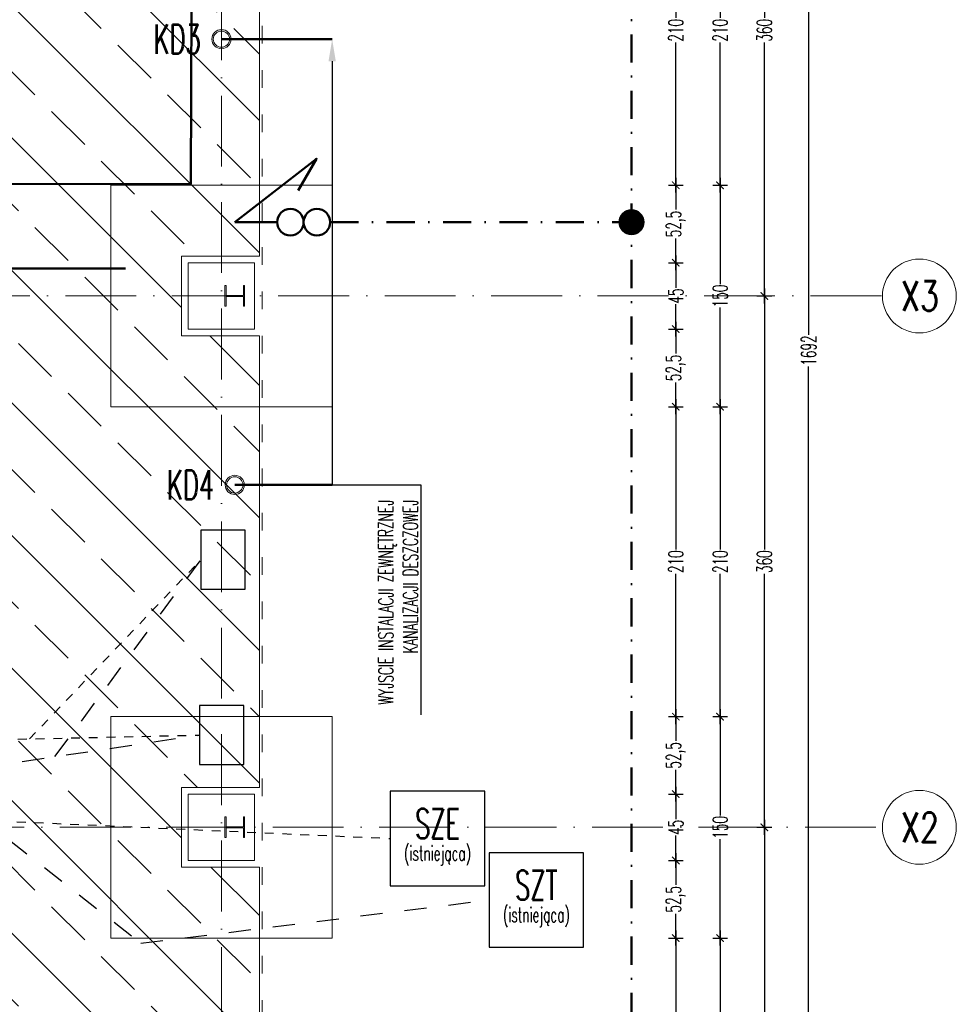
# Model space of a CAD drawing. Header units: millimetres. Extents: x -2074 to 12588, y -3630 to 101167.
# Tile 13 of 256: x 33 to 667, y 877 to 1544. Entities that reach past the tile are written whole.
import ezdxf
from ezdxf import colors
from ezdxf.entities.mleader import LeaderData, LeaderLine
from ezdxf.enums import TextEntityAlignment as Align
from ezdxf.math import Vec2, Vec3

# ---------------------------------------------------------------- set-up
doc = ezdxf.new("R2010")
doc.units = ezdxf.units.MM
for name, pattern in [('ACAD_ISO03W100', [30, 12, -18]), ('ACAD_ISO10W100', [18, 12, -3, 0, -3]), ('Aligning Line_2_', [6, 3, -3]), ('CONTINOUS', [0]), ('DASHDOT2', [12.7, 6.35, -3.175, 0, -3.175]), ('DASHED', [19.05, 12.7, -6.35])]:
    doc.linetypes.add(name, pattern=pattern)
for name, color, linetype, lineweight in [('SelinAr_BUD_opisy', 7, 'Continuous', 20), ('SelinAr_BUD_osie', 8, 'ACAD_ISO10W100', 18), ('SelinAr_BUD_wymiary', 7, 'Continuous', 18), ('SelinAr_IE_kasety podłogowe', 1, 'Continuous', 30), ('SelinAr_IE_podposadzkowe elektryczne', 1, 'DASHED', 30), ('SelinAr_IE_podposadzkowe teletechniczne', 30, 'DASHED', 30), ('SelinAr_IE_uziom', 12, 'DASHDOT2', 50), ('SelinAr_K_fundamenty', 7, 'Continuous', 20), ('SelinAr_K_stal', 7, 'Continuous', 20), ('SelinAr_SAN - KD - pion', 92, 'Continuous', 20), ('SelinAr_SAN - KD - rury', 92, 'KANAL_DESZCZ', 50), ('SelinAr_SAN - KS - rury', 32, 'KANAL_SANIT', 50), ('SelinAr_SAN - W - zimna', 5, 'Continuous', 50)]:
    doc.layers.add(name, color=color, linetype=linetype, lineweight=lineweight)
doc.styles.add('Arch-Dim', font='romans.shx', dxfattribs={"width": 0.75})
doc.styles.get("Standard").update_dxf_attribs({"font": 'arial.ttf'})
doc.styles.add('style1', font='romans.shx', dxfattribs={"width": 0.6})
doc.linetypes.add('KANAL_DESZCZ', pattern='A,12.7,-5.08,["KD",Standard,S=2.54,R=0,X=-2.54,Y=-1.27],-5.08', length=22.86)
doc.linetypes.add('KANAL_SANIT', pattern='A,12.7,-5.08,["KS",Standard,S=2.54,R=0,X=-2.54,Y=-1.27],-5.08', length=22.86)
doc.dimstyles.new('ISO-25 Ania', dxfattribs={"dimtxt": 10, "dimasz": 5, "dimexe": 5, "dimexo": 0.625, "dimtad": 0, "dimrnd": 0.01, "dimtxsty": 'style1', "dimblk": 'ARCHTICK', "dimcen": 5, "dimdle": 5, "dimadec": 0, "dimazin": 0, "dimtfac": 1, "dimtmove": 0, "dimatfit": 3, "dimldrblk": 'ARCHTICK', "dimfxl": 0, "dimarcsym": 0})

# ---------------------------------------------------------------- blocks, each defined once
blk = doc.blocks.new('*U1107')
at = {"ltscale": 4}
blk.add_line((0, 50), (0, -2120), dxfattribs=at)
blk = doc.blocks.new('*U1099')
at = {"ltscale": 4}
blk.add_line((-50, 0), (1945.4, 0), dxfattribs=at)
at = {"linetype": 'CONTINOUS'}
blk.add_circle((1970.4, 0), 25, dxfattribs=at)
at = {"linetype": 'ByBlock', "style": 'Arch-Dim', "width": 0.75}
blk.add_text('X3', height=20, dxfattribs=at).set_placement((1970.75, 0), align=Align.MIDDLE)
blk = doc.blocks.new('*U1100')
at = {"ltscale": 4}
blk.add_line((-50, 0), (1949.15, 0), dxfattribs=at)
at = {"linetype": 'CONTINOUS'}
blk.add_circle((1974.15, 0), 25, dxfattribs=at)
at = {"linetype": 'ByBlock', "style": 'Arch-Dim', "width": 0.75}
blk.add_text('X2', height=20, dxfattribs=at).set_placement((1974.5, 0), align=Align.MIDDLE)
blk = doc.blocks.new('A$C7BF42D14')
at = {"linetype": 'Continuous'}
h = blk.add_hatch(dxfattribs=at)
h.set_pattern_fill('ANSI31', color=256, scale=1.2, style=0)
h.set_pattern_definition([(45, (44754.10245, 57943.95297), (-0.10606601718, 0.10606601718), [])])
h.paths.add_polyline_path([(18.07, 8.21, 1), (-1.64, 8.21, 1)])
blk.add_circle((8.21, 8.21), 9.86, dxfattribs=at)
blk = doc.blocks.new('_ArchTick')
at = {"color": 0, "linetype": 'ByBlock', "const_width": 0.15}
blk.add_lwpolyline([(-0.5, -0.5), (0.5, 0.5)], dxfattribs=at)
blk = doc.blocks.new('*D1137')
at = {"layer": 'Defpoints', "color": 0}
for p in [(244.66, 1641.74), (244.66, 1431.74), (477.36, 1431.74)]:
    blk.add_point(p, dxfattribs=at)
at = {"layer": 'SelinAr_BUD_wymiary', "color": 0, "lineweight": -2}
for p, q in [((472.36, 1641.74), (482.36, 1641.74)), ((477.36, 1646.74), (477.36, 1545.08)), ((477.36, 1426.74), (477.36, 1528.4)), ((472.36, 1431.74), (482.36, 1431.74))]:
    blk.add_line(p, q, dxfattribs=at)
at = {"layer": 'SelinAr_BUD_wymiary', "color": 0, "lineweight": -2, "xscale": 5, "yscale": 5, "zscale": 5}
for p, rotation in [((477.36, 1641.74), 90), ((477.36, 1431.74), 270)]:
    blk.add_blockref('_ArchTick', p, dxfattribs=dict(at, rotation=rotation))
at = {"layer": 'SelinAr_BUD_wymiary', "color": 0, "insert": (477.36, 1536.74), "char_height": 10, "attachment_point": 5, "rotation": 90, "style": 'style1'}
blk.add_mtext('210', dxfattribs=at)
blk = doc.blocks.new('*D1138')
at = {"layer": 'Defpoints', "color": 0}
for p in [(244.66, 1431.74), (192.16, 1379.24), (477.36, 1379.24)]:
    blk.add_point(p, dxfattribs=at)
at = {"layer": 'SelinAr_BUD_wymiary', "color": 0, "lineweight": -2}
for p, q in [((477.36, 1436.74), (477.36, 1415.26)), ((472.36, 1431.74), (482.36, 1431.74)), ((477.36, 1374.24), (477.36, 1395.72)), ((472.36, 1379.24), (482.36, 1379.24))]:
    blk.add_line(p, q, dxfattribs=at)
at = {"layer": 'SelinAr_BUD_wymiary', "color": 0, "lineweight": -2, "xscale": 5, "yscale": 5, "zscale": 5}
for p, rotation in [((477.36, 1431.74), 90), ((477.36, 1379.24), 270)]:
    blk.add_blockref('_ArchTick', p, dxfattribs=dict(at, rotation=rotation))
at = {"layer": 'SelinAr_BUD_wymiary', "color": 0, "insert": (477.36, 1405.49), "char_height": 10, "attachment_point": 5, "rotation": 90, "style": 'style1'}
blk.add_mtext('52,5', dxfattribs=at)
blk = doc.blocks.new('*D1139')
at = {"layer": 'Defpoints', "color": 0}
for p in [(192.16, 1379.24), (192.16, 1334.24), (477.36, 1334.24)]:
    blk.add_point(p, dxfattribs=at)
at = {"layer": 'SelinAr_BUD_wymiary', "color": 0, "lineweight": -2}
for p, q in [((477.36, 1384.24), (477.36, 1362.22)), ((472.36, 1379.24), (482.36, 1379.24)), ((477.36, 1329.24), (477.36, 1351.26)), ((472.36, 1334.24), (482.36, 1334.24))]:
    blk.add_line(p, q, dxfattribs=at)
at = {"layer": 'SelinAr_BUD_wymiary', "color": 0, "lineweight": -2, "xscale": 5, "yscale": 5, "zscale": 5}
for p, rotation in [((477.36, 1379.24), 90), ((477.36, 1334.24), 270)]:
    blk.add_blockref('_ArchTick', p, dxfattribs=dict(at, rotation=rotation))
at = {"layer": 'SelinAr_BUD_wymiary', "color": 0, "insert": (477.36, 1356.74), "char_height": 10, "attachment_point": 5, "rotation": 90, "style": 'style1'}
blk.add_mtext('45', dxfattribs=at)
blk = doc.blocks.new('*D1145')
at = {"layer": 'Defpoints', "color": 0}
for p in [(192.16, 1334.24), (244.66, 1281.74), (477.36, 1281.74)]:
    blk.add_point(p, dxfattribs=at)
at = {"layer": 'SelinAr_BUD_wymiary', "color": 0, "lineweight": -2}
for p, q in [((472.36, 1334.24), (482.36, 1334.24)), ((477.36, 1339.24), (477.36, 1317.76)), ((477.36, 1276.74), (477.36, 1298.22)), ((472.36, 1281.74), (482.36, 1281.74))]:
    blk.add_line(p, q, dxfattribs=at)
at = {"layer": 'SelinAr_BUD_wymiary', "color": 0, "lineweight": -2, "xscale": 5, "yscale": 5, "zscale": 5}
for p, rotation in [((477.36, 1334.24), 90), ((477.36, 1281.74), 270)]:
    blk.add_blockref('_ArchTick', p, dxfattribs=dict(at, rotation=rotation))
at = {"layer": 'SelinAr_BUD_wymiary', "color": 0, "insert": (477.36, 1307.99), "char_height": 10, "attachment_point": 5, "rotation": 90, "style": 'style1'}
blk.add_mtext('52,5', dxfattribs=at)
blk = doc.blocks.new('*D1146')
at = {"layer": 'Defpoints', "color": 0}
for p in [(244.66, 1281.74), (244.66, 1071.74), (477.36, 1071.74)]:
    blk.add_point(p, dxfattribs=at)
at = {"layer": 'SelinAr_BUD_wymiary', "color": 0, "lineweight": -2}
for p, q in [((472.36, 1281.74), (482.36, 1281.74)), ((477.36, 1286.74), (477.36, 1185.08)), ((477.36, 1066.74), (477.36, 1168.4)), ((472.36, 1071.74), (482.36, 1071.74))]:
    blk.add_line(p, q, dxfattribs=at)
at = {"layer": 'SelinAr_BUD_wymiary', "color": 0, "lineweight": -2, "xscale": 5, "yscale": 5, "zscale": 5}
for p, rotation in [((477.36, 1281.74), 90), ((477.36, 1071.74), 270)]:
    blk.add_blockref('_ArchTick', p, dxfattribs=dict(at, rotation=rotation))
at = {"layer": 'SelinAr_BUD_wymiary', "color": 0, "insert": (477.36, 1176.74), "char_height": 10, "attachment_point": 5, "rotation": 90, "style": 'style1'}
blk.add_mtext('210', dxfattribs=at)
blk = doc.blocks.new('*D1147')
at = {"layer": 'Defpoints', "color": 0}
for p in [(244.66, 1071.74), (192.16, 1019.24), (477.36, 1019.24)]:
    blk.add_point(p, dxfattribs=at)
at = {"layer": 'SelinAr_BUD_wymiary', "color": 0, "lineweight": -2}
for p, q in [((477.36, 1076.74), (477.36, 1055.26)), ((472.36, 1071.74), (482.36, 1071.74)), ((477.36, 1014.24), (477.36, 1035.72)), ((472.36, 1019.24), (482.36, 1019.24))]:
    blk.add_line(p, q, dxfattribs=at)
at = {"layer": 'SelinAr_BUD_wymiary', "color": 0, "lineweight": -2, "xscale": 5, "yscale": 5, "zscale": 5}
for p, rotation in [((477.36, 1071.74), 90), ((477.36, 1019.24), 270)]:
    blk.add_blockref('_ArchTick', p, dxfattribs=dict(at, rotation=rotation))
at = {"layer": 'SelinAr_BUD_wymiary', "color": 0, "insert": (477.36, 1045.49), "char_height": 10, "attachment_point": 5, "rotation": 90, "style": 'style1'}
blk.add_mtext('52,5', dxfattribs=at)
blk = doc.blocks.new('*D1148')
at = {"layer": 'Defpoints', "color": 0}
for p in [(192.16, 1019.24), (192.16, 974.24), (477.36, 974.24)]:
    blk.add_point(p, dxfattribs=at)
at = {"layer": 'SelinAr_BUD_wymiary', "color": 0, "lineweight": -2}
for p, q in [((477.36, 1024.24), (477.36, 1002.22)), ((472.36, 1019.24), (482.36, 1019.24)), ((477.36, 969.24), (477.36, 991.26)), ((472.36, 974.24), (482.36, 974.24))]:
    blk.add_line(p, q, dxfattribs=at)
at = {"layer": 'SelinAr_BUD_wymiary', "color": 0, "lineweight": -2, "xscale": 5, "yscale": 5, "zscale": 5}
for p, rotation in [((477.36, 1019.24), 90), ((477.36, 974.24), 270)]:
    blk.add_blockref('_ArchTick', p, dxfattribs=dict(at, rotation=rotation))
at = {"layer": 'SelinAr_BUD_wymiary', "color": 0, "insert": (477.36, 996.74), "char_height": 10, "attachment_point": 5, "rotation": 90, "style": 'style1'}
blk.add_mtext('45', dxfattribs=at)
blk = doc.blocks.new('*D1149')
at = {"layer": 'Defpoints', "color": 0}
for p in [(192.16, 974.24), (244.66, 921.74), (477.36, 921.74)]:
    blk.add_point(p, dxfattribs=at)
at = {"layer": 'SelinAr_BUD_wymiary', "color": 0, "lineweight": -2}
for p, q in [((472.36, 974.24), (482.36, 974.24)), ((477.36, 979.24), (477.36, 957.76)), ((477.36, 916.74), (477.36, 938.22)), ((472.36, 921.74), (482.36, 921.74))]:
    blk.add_line(p, q, dxfattribs=at)
at = {"layer": 'SelinAr_BUD_wymiary', "color": 0, "lineweight": -2, "xscale": 5, "yscale": 5, "zscale": 5}
for p, rotation in [((477.36, 974.24), 90), ((477.36, 921.74), 270)]:
    blk.add_blockref('_ArchTick', p, dxfattribs=dict(at, rotation=rotation))
at = {"layer": 'SelinAr_BUD_wymiary', "color": 0, "insert": (477.36, 947.99), "char_height": 10, "attachment_point": 5, "rotation": 90, "style": 'style1'}
blk.add_mtext('52,5', dxfattribs=at)
blk = doc.blocks.new('*D1150')
at = {"layer": 'Defpoints', "color": 0}
for p in [(244.66, 921.74), (244.66, 623.74), (477.36, 623.74)]:
    blk.add_point(p, dxfattribs=at)
at = {"layer": 'SelinAr_BUD_wymiary', "color": 0, "lineweight": -2}
for p, q in [((472.36, 921.74), (482.36, 921.74)), ((477.36, 926.74), (477.36, 781.08)), ((477.36, 618.74), (477.36, 764.4)), ((472.36, 623.74), (482.36, 623.74))]:
    blk.add_line(p, q, dxfattribs=at)
at = {"layer": 'SelinAr_BUD_wymiary', "color": 0, "lineweight": -2, "xscale": 5, "yscale": 5, "zscale": 5}
for p, rotation in [((477.36, 921.74), 90), ((477.36, 623.74), 270)]:
    blk.add_blockref('_ArchTick', p, dxfattribs=dict(at, rotation=rotation))
at = {"layer": 'SelinAr_BUD_wymiary', "color": 0, "insert": (477.36, 772.74), "char_height": 10, "attachment_point": 5, "rotation": 90, "style": 'style1'}
blk.add_mtext('298', dxfattribs=at)
blk = doc.blocks.new('*D1130')
at = {"layer": 'Defpoints', "color": 0}
for p in [(244.66, 1641.74), (244.66, 1431.74), (507.36, 1431.74)]:
    blk.add_point(p, dxfattribs=at)
at = {"layer": 'SelinAr_BUD_wymiary', "color": 0, "lineweight": -2}
for p, q in [((502.36, 1641.74), (512.36, 1641.74)), ((507.36, 1646.74), (507.36, 1545.08)), ((507.36, 1426.74), (507.36, 1528.4)), ((502.36, 1431.74), (512.36, 1431.74))]:
    blk.add_line(p, q, dxfattribs=at)
at = {"layer": 'SelinAr_BUD_wymiary', "color": 0, "lineweight": -2, "xscale": 5, "yscale": 5, "zscale": 5}
for p, rotation in [((507.36, 1641.74), 90), ((507.36, 1431.74), 270)]:
    blk.add_blockref('_ArchTick', p, dxfattribs=dict(at, rotation=rotation))
at = {"layer": 'SelinAr_BUD_wymiary', "color": 0, "insert": (507.36, 1536.74), "char_height": 10, "attachment_point": 5, "rotation": 90, "style": 'style1'}
blk.add_mtext('210', dxfattribs=at)
blk = doc.blocks.new('*D1154')
at = {"layer": 'Defpoints', "color": 0}
for p in [(244.66, 1431.74), (244.66, 1281.74), (507.36, 1281.74)]:
    blk.add_point(p, dxfattribs=at)
at = {"layer": 'SelinAr_BUD_wymiary', "color": 0, "lineweight": -2}
for p, q in [((507.36, 1436.74), (507.36, 1364.65)), ((502.36, 1431.74), (512.36, 1431.74)), ((507.36, 1276.74), (507.36, 1348.83)), ((502.36, 1281.74), (512.36, 1281.74))]:
    blk.add_line(p, q, dxfattribs=at)
at = {"layer": 'SelinAr_BUD_wymiary', "color": 0, "lineweight": -2, "xscale": 5, "yscale": 5, "zscale": 5}
for p, rotation in [((507.36, 1431.74), 90), ((507.36, 1281.74), 270)]:
    blk.add_blockref('_ArchTick', p, dxfattribs=dict(at, rotation=rotation))
at = {"layer": 'SelinAr_BUD_wymiary', "color": 0, "insert": (507.36, 1356.74), "char_height": 10, "attachment_point": 5, "rotation": 90, "style": 'style1'}
blk.add_mtext('150', dxfattribs=at)
blk = doc.blocks.new('*D1155')
at = {"layer": 'Defpoints', "color": 0}
for p in [(244.66, 1281.74), (244.66, 1071.74), (507.36, 1071.74)]:
    blk.add_point(p, dxfattribs=at)
at = {"layer": 'SelinAr_BUD_wymiary', "color": 0, "lineweight": -2}
for p, q in [((502.36, 1281.74), (512.36, 1281.74)), ((507.36, 1286.74), (507.36, 1185.08)), ((507.36, 1066.74), (507.36, 1168.4)), ((502.36, 1071.74), (512.36, 1071.74))]:
    blk.add_line(p, q, dxfattribs=at)
at = {"layer": 'SelinAr_BUD_wymiary', "color": 0, "lineweight": -2, "xscale": 5, "yscale": 5, "zscale": 5}
for p, rotation in [((507.36, 1281.74), 90), ((507.36, 1071.74), 270)]:
    blk.add_blockref('_ArchTick', p, dxfattribs=dict(at, rotation=rotation))
at = {"layer": 'SelinAr_BUD_wymiary', "color": 0, "insert": (507.36, 1176.74), "char_height": 10, "attachment_point": 5, "rotation": 90, "style": 'style1'}
blk.add_mtext('210', dxfattribs=at)
blk = doc.blocks.new('*D1133')
at = {"layer": 'Defpoints', "color": 0}
for p in [(244.66, 1071.74), (244.66, 921.74), (507.36, 921.74)]:
    blk.add_point(p, dxfattribs=at)
at = {"layer": 'SelinAr_BUD_wymiary', "color": 0, "lineweight": -2}
for p, q in [((507.36, 1076.74), (507.36, 1004.65)), ((502.36, 1071.74), (512.36, 1071.74)), ((507.36, 916.74), (507.36, 988.83)), ((502.36, 921.74), (512.36, 921.74))]:
    blk.add_line(p, q, dxfattribs=at)
at = {"layer": 'SelinAr_BUD_wymiary', "color": 0, "lineweight": -2, "xscale": 5, "yscale": 5, "zscale": 5}
for p, rotation in [((507.36, 1071.74), 90), ((507.36, 921.74), 270)]:
    blk.add_blockref('_ArchTick', p, dxfattribs=dict(at, rotation=rotation))
at = {"layer": 'SelinAr_BUD_wymiary', "color": 0, "insert": (507.36, 996.74), "char_height": 10, "attachment_point": 5, "rotation": 90, "style": 'style1'}
blk.add_mtext('150', dxfattribs=at)
blk = doc.blocks.new('*D1134')
at = {"layer": 'Defpoints', "color": 0}
for p in [(244.66, 921.74), (244.66, 623.74), (507.36, 623.74)]:
    blk.add_point(p, dxfattribs=at)
at = {"layer": 'SelinAr_BUD_wymiary', "color": 0, "lineweight": -2}
for p, q in [((502.36, 921.74), (512.36, 921.74)), ((507.36, 926.74), (507.36, 781.08)), ((507.36, 618.74), (507.36, 764.4)), ((502.36, 623.74), (512.36, 623.74))]:
    blk.add_line(p, q, dxfattribs=at)
at = {"layer": 'SelinAr_BUD_wymiary', "color": 0, "lineweight": -2, "xscale": 5, "yscale": 5, "zscale": 5}
for p, rotation in [((507.36, 921.74), 90), ((507.36, 623.74), 270)]:
    blk.add_blockref('_ArchTick', p, dxfattribs=dict(at, rotation=rotation))
at = {"layer": 'SelinAr_BUD_wymiary', "color": 0, "insert": (507.36, 772.74), "char_height": 10, "attachment_point": 5, "rotation": 90, "style": 'style1'}
blk.add_mtext('298', dxfattribs=at)
blk = doc.blocks.new('*D1159')
at = {"layer": 'Defpoints', "color": 0}
for p in [(169.66, 996.74), (537.36, 996.74), (169.66, 548.74)]:
    blk.add_point(p, dxfattribs=at)
at = {"layer": 'SelinAr_BUD_wymiary', "color": 0, "lineweight": -2}
for p, q in [((537.36, 1001.74), (537.36, 781.08)), ((532.36, 996.74), (542.36, 996.74)), ((537.36, 543.74), (537.36, 764.4)), ((532.36, 548.74), (542.36, 548.74))]:
    blk.add_line(p, q, dxfattribs=at)
at = {"layer": 'SelinAr_BUD_wymiary', "color": 0, "lineweight": -2, "xscale": 5, "yscale": 5, "zscale": 5}
for p, rotation in [((537.36, 996.74), 90), ((537.36, 548.74), 270)]:
    blk.add_blockref('_ArchTick', p, dxfattribs=dict(at, rotation=rotation))
at = {"layer": 'SelinAr_BUD_wymiary', "color": 0, "insert": (537.36, 772.74), "char_height": 10, "attachment_point": 5, "rotation": 90, "style": 'style1'}
blk.add_mtext('448', dxfattribs=at)
blk = doc.blocks.new('*D1160')
at = {"layer": 'Defpoints', "color": 0}
for p in [(169.66, 1356.74), (537.36, 1356.74), (169.66, 996.74)]:
    blk.add_point(p, dxfattribs=at)
at = {"layer": 'SelinAr_BUD_wymiary', "color": 0, "lineweight": -2}
for p, q in [((537.36, 1361.74), (537.36, 1185.08)), ((532.36, 1356.74), (542.36, 1356.74)), ((537.36, 991.74), (537.36, 1168.4)), ((532.36, 996.74), (542.36, 996.74))]:
    blk.add_line(p, q, dxfattribs=at)
at = {"layer": 'SelinAr_BUD_wymiary', "color": 0, "lineweight": -2, "xscale": 5, "yscale": 5, "zscale": 5}
for p, rotation in [((537.36, 1356.74), 90), ((537.36, 996.74), 270)]:
    blk.add_blockref('_ArchTick', p, dxfattribs=dict(at, rotation=rotation))
at = {"layer": 'SelinAr_BUD_wymiary', "color": 0, "insert": (537.36, 1176.74), "char_height": 10, "attachment_point": 5, "rotation": 90, "style": 'style1'}
blk.add_mtext('360', dxfattribs=at)
blk = doc.blocks.new('*D1156')
at = {"layer": 'Defpoints', "color": 0}
for p in [(192.16, 1716.74), (537.36, 1716.74), (169.66, 1356.74)]:
    blk.add_point(p, dxfattribs=at)
at = {"layer": 'SelinAr_BUD_wymiary', "color": 0, "lineweight": -2}
for p, q in [((537.36, 1721.74), (537.36, 1545.08)), ((532.36, 1716.74), (542.36, 1716.74)), ((537.36, 1351.74), (537.36, 1528.4)), ((532.36, 1356.74), (542.36, 1356.74))]:
    blk.add_line(p, q, dxfattribs=at)
at = {"layer": 'SelinAr_BUD_wymiary', "color": 0, "lineweight": -2, "xscale": 5, "yscale": 5, "zscale": 5}
for p, rotation in [((537.36, 1716.74), 90), ((537.36, 1356.74), 270)]:
    blk.add_blockref('_ArchTick', p, dxfattribs=dict(at, rotation=rotation))
at = {"layer": 'SelinAr_BUD_wymiary', "color": 0, "insert": (537.36, 1536.74), "char_height": 10, "attachment_point": 5, "rotation": 90, "style": 'style1'}
blk.add_mtext('360', dxfattribs=at)
blk = doc.blocks.new('*D1132')
at = {"layer": 'Defpoints', "color": 0}
for p in [(244.66, 2165.74), (244.66, 473.74), (567.36, 473.74)]:
    blk.add_point(p, dxfattribs=at)
at = {"layer": 'SelinAr_BUD_wymiary', "color": 0, "lineweight": -2}
for p, q in [((567.36, 2170.74), (567.36, 1330.51)), ((562.36, 2165.74), (572.36, 2165.74)), ((567.36, 468.74), (567.36, 1308.97)), ((562.36, 473.74), (572.36, 473.74))]:
    blk.add_line(p, q, dxfattribs=at)
at = {"layer": 'SelinAr_BUD_wymiary', "color": 0, "lineweight": -2, "xscale": 5, "yscale": 5, "zscale": 5}
for p, rotation in [((567.36, 2165.74), 90), ((567.36, 473.74), 270)]:
    blk.add_blockref('_ArchTick', p, dxfattribs=dict(at, rotation=rotation))
at = {"layer": 'SelinAr_BUD_wymiary', "color": 0, "insert": (567.36, 1319.74), "char_height": 10, "attachment_point": 5, "rotation": 90, "style": 'style1'}
blk.add_mtext('1692', dxfattribs=at)

msp = doc.modelspace()

# ---------------------------------------------------------------- hatches: boundary and pattern name
at = {"layer": 'SelinAr_K_fundamenty'}
h = msp.add_hatch(dxfattribs=at)
h.set_pattern_fill('ANSI33', color=9, scale=10, angle=90)
h.set_pattern_definition([(135, (2838.45, -2e-11), (-44.9013, -44.9013), []), (135, (2838.45, 44.9), (-44.9013, -44.9013), [31.75, -15.875])])
h.paths.add_polyline_path([(142.657, 1383.741), (195.357, 1383.741), (195.357, 1689.741), (142.657, 1689.741), (142.657, 1743.741), (195.357, 1743.741), (195.357, 2063.741), (142.657, 2063.741), (142.657, 2107.741), (-1003.343, 2107.741), (-1003.343, 2063.741), (-1056.043, 2063.741), (-1056.043, 1743.741), (-1003.343, 1743.741), (-1003.343, 1689.741), (-1056.043, 1689.741), (-1056.043, 1383.741), (-1003.343, 1383.741), (-1003.343, 1329.741), (-1056.043, 1329.741), (-1056.043, 1023.741), (-1003.343, 1023.741), (-1003.343, 969.741), (-1056.043, 969.741), (-1056.043, 574.241), (-1003.343, 574.241), (-1003.343, 531.741), (142.657, 531.741), (142.657, 574.241), (195.357, 574.241), (195.357, 969.741), (142.657, 969.741), (142.657, 1023.741), (195.357, 1023.741), (195.357, 1329.741), (142.657, 1329.741)])

# ---------------------------------------------------------------- linework, layer by layer
at = {"layer": 'SelinAr_IE_kasety podłogowe', "linetype": 'ByBlock'}
for points in [[(185.804, 1158.112), (185.804, 1198.112), (155.804, 1198.112), (155.804, 1158.112)], [(184.857, 1039.241), (184.857, 1079.241), (154.857, 1079.241), (154.857, 1039.241)]]:
    msp.add_lwpolyline(points, close=True, dxfattribs=at)
at = {"layer": 'SelinAr_IE_podposadzkowe elektryczne', "linetype": 'Aligning Line_2_', "ltscale": 2}
for p, q in [((39.704, 1056.635), (155.804, 1178.112)), ((-795.962, 1037.722), (154.857, 1059.241)), ((-795.962, 1037.722), (283.995, 989.202))]:
    msp.add_line(p, q, dxfattribs=at)
at = {"layer": 'SelinAr_IE_podposadzkowe elektryczne', "linetype": 'ByBlock', "flags": 128}
msp.add_lwpolyline([(347.995, 957.202), (347.995, 1021.202), (283.995, 1021.202), (283.995, 957.202)], close=True, dxfattribs=at)
at = {"layer": 'SelinAr_IE_podposadzkowe teletechniczne', "linetype": 'Aligning Line_2_', "ltscale": 5}
for p, q in [((-940.843, 1748.241), (115.102, 918.17)), ((56.93, 1044.67), (155.804, 1178.112)), ((-796.101, 917.741), (154.857, 1059.241)), ((115.102, 918.17), (350.925, 947.507))]:
    msp.add_line(p, q, dxfattribs=at)
at = {"layer": 'SelinAr_IE_podposadzkowe teletechniczne', "linetype": 'ByBlock', "flags": 128}
msp.add_lwpolyline([(414.925, 915.507), (414.925, 979.507), (350.925, 979.507), (350.925, 915.507)], close=True, dxfattribs=at)
at = {"layer": 'SelinAr_IE_uziom', "linetype": 'Continuous'}
msp.add_line((178.707, 1406.741), (207.357, 1406.741), dxfattribs=at)
at = {"layer": 'SelinAr_IE_uziom', "ltscale": 3}
msp.add_line((243.357, 1406.741), (447.357, 1406.741), dxfattribs=at)
msp.add_lwpolyline([(447.357, 429.737), (-1208.048, 429.742), (-1208.043, 2259.742), (447.357, 2259.737)], close=True, dxfattribs=at)
at = {"layer": 'SelinAr_IE_uziom', "linetype": 'Continuous'}
msp.add_lwpolyline([(178.707, 1406.741), (234.097, 1449.669), (221.589, 1428.129)], dxfattribs=at)
for centre in [(216.357, 1406.741), (234.357, 1406.741)]:
    msp.add_circle(centre, 9, dxfattribs=at)
at = {"layer": 'SelinAr_K_fundamenty', "linetype": 'ACAD_ISO03W100'}
msp.add_lwpolyline([(-1058.043, 2109.741), (197.361, 2109.741), (197.361, 529.741), (-1058.043, 529.741)], close=True, dxfattribs=at)
at = {"layer": 'SelinAr_K_fundamenty'}
msp.add_lwpolyline([(-1003.343, 2107.741), (142.657, 2107.741), (142.657, 2063.741), (195.357, 2063.741), (195.357, 1743.741), (142.657, 1743.741), (142.657, 1689.741), (195.357, 1689.741), (195.357, 1383.741), (142.657, 1383.741), (142.657, 1329.741), (195.357, 1329.741), (195.357, 1023.741), (142.657, 1023.741), (142.657, 969.741), (195.357, 969.741), (195.357, 574.241), (142.657, 574.241), (142.657, 531.741), (-1003.343, 531.741)], dxfattribs=at)
for points in [[(94.657, 1281.741), (244.657, 1281.741), (244.657, 1431.741), (94.657, 1431.741)], [(147.157, 1334.241), (192.157, 1334.241), (192.157, 1379.241), (147.157, 1379.241)], [(94.657, 921.741), (244.657, 921.741), (244.657, 1071.741), (94.657, 1071.741)], [(147.157, 974.241), (192.157, 974.241), (192.157, 1019.241), (147.157, 1019.241)]]:
    msp.add_lwpolyline(points, close=True, dxfattribs=at)
at = {"layer": 'SelinAr_K_stal'}
for points in [[(185.357, 1363.741), (184.507, 1363.741), (184.507, 1357.016), (172.907, 1357.016), (172.907, 1363.741), (172.057, 1363.741), (172.057, 1349.741), (172.907, 1349.741), (172.907, 1356.466), (184.507, 1356.466), (184.507, 1349.741), (185.357, 1349.741)], [(185.357, 1003.741), (184.507, 1003.741), (184.507, 997.016), (172.907, 997.016), (172.907, 1003.741), (172.057, 1003.741), (172.057, 989.741), (172.907, 989.741), (172.907, 996.466), (184.507, 996.466), (184.507, 989.741), (185.357, 989.741)]]:
    msp.add_lwpolyline(points, close=True, dxfattribs=at)
at = {"layer": 'SelinAr_SAN - KD - pion'}
for centre, radius in [((169.657, 1530.741), 6.5), ((169.657, 1530.741), 5.5), ((178.707, 1228.741), 6.5), ((178.707, 1228.741), 5.5)]:
    msp.add_circle(centre, radius, dxfattribs=at)
at = {"layer": 'SelinAr_SAN - KD - rury', "ltscale": 3}
for points in [[(169.657, 1530.741), (244.657, 1530.741)], [(178.707, 1228.741), (244.657, 1228.741)]]:
    msp.add_lwpolyline(points, dxfattribs=at)
at = {"layer": 'SelinAr_SAN - KS - rury', "ltscale": 3}
msp.add_lwpolyline([(-72.237, 1375.249), (104.661, 1375.249)], dxfattribs=at)
at = {"layer": 'SelinAr_SAN - W - zimna'}
msp.add_lwpolyline([(150.225, 1805.187), (148.955, 1432.791), (-1011.621, 1432.594), (-1105.343, 1448.317)], dxfattribs=at)

# ---------------------------------------------------------------- block references
at = {"layer": 'SelinAr_BUD_osie'}
for name, p in [('*U1107', (169.657, 2379.737)), ('*U1099', (-1328.045, 1356.742)), ('*U1100', (-1331.798, 996.741))]:
    msp.add_blockref(name, p, dxfattribs=at)
at = {"layer": 'SelinAr_IE_uziom', "ltscale": 3, "xscale": -0.8232000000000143, "yscale": 0.8232000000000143, "zscale": 0.8232000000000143, "rotation": 89.99999999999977}
msp.add_blockref('A$C7BF42D14', (454.119, 1413.504), dxfattribs=at)

# ---------------------------------------------------------------- texts
at = {"layer": 'SelinAr_IE_podposadzkowe elektryczne', "lineweight": 20, "style": 'style1', "width": 0.6}
for s, height, p in [('SZE', 20, (315.995, 999.202)), ('(istniejąca)', 10, (315.995, 979.202))]:
    msp.add_text(s, height=height, dxfattribs=at).set_placement(p, align=Align.MIDDLE_CENTER)
at = {"layer": 'SelinAr_IE_podposadzkowe teletechniczne', "lineweight": 20, "style": 'style1', "width": 0.6}
for s, height, p in [('SZT', 20, (382.925, 957.507)), ('(istniejąca)', 10, (382.925, 937.507))]:
    msp.add_text(s, height=height, dxfattribs=at).set_placement(p, align=Align.MIDDLE_CENTER)
at = {"layer": 'SelinAr_SAN - KD - pion', "style": 'style1', "width": 0.6}
for s, p in [('KD3', (139.648, 1530.741)), ('KD4', (148.698, 1228.741))]:
    msp.add_text(s, height=20, dxfattribs=at).set_placement(p, align=Align.MIDDLE_CENTER)

# ---------------------------------------------------------------- dimensions: what is measured, and where the dimension line sits
at = {"layer": 'SelinAr_BUD_wymiary'}
for base, p1, p2, override, picture, middle in [((567.362, 473.741), (244.657, 2165.741), (244.657, 473.741), {"dimarcsym": 2}, '*D1132', (567.362, 1319.741)), ((537.362, 1716.742), (169.657, 1356.742), (192.157, 1716.742), {"dimtmove": 1, "dimarcsym": 2}, '*D1156', (537.362, 1536.742)), ((477.357, 1431.741), (244.657, 1641.741), (244.657, 1431.741), {"dimtmove": 1, "dimarcsym": 2}, '*D1137', (477.357, 1536.741)), ((507.357, 1431.741), (244.657, 1641.741), (244.657, 1431.741), {"dimtmove": 1, "dimarcsym": 2}, '*D1130', (507.357, 1536.741)), ((477.357, 1379.241), (244.657, 1431.741), (192.157, 1379.241), {"dimtmove": 1, "dimarcsym": 2}, '*D1138', (477.357, 1405.491)), ((507.357, 1281.741), (244.657, 1431.741), (244.657, 1281.741), {"dimtmove": 1, "dimarcsym": 2}, '*D1154', (507.357, 1356.741)), ((477.357, 1334.241), (192.157, 1379.241), (192.157, 1334.241), {"dimtmove": 1, "dimarcsym": 2}, '*D1139', (477.357, 1356.741)), ((537.362, 1356.742), (169.657, 996.741), (169.657, 1356.742), {"dimtmove": 1, "dimarcsym": 2}, '*D1160', (537.362, 1176.741)), ((477.357, 1281.741), (192.157, 1334.241), (244.657, 1281.741), {"dimtmove": 1, "dimarcsym": 2}, '*D1145', (477.357, 1307.991)), ((477.357, 1071.741), (244.657, 1281.741), (244.657, 1071.741), {"dimtmove": 1, "dimarcsym": 2}, '*D1146', (477.357, 1176.741)), ((507.357, 1071.741), (244.657, 1281.741), (244.657, 1071.741), {"dimtmove": 1, "dimarcsym": 2}, '*D1155', (507.357, 1176.741)), ((477.357, 1019.241), (244.657, 1071.741), (192.157, 1019.241), {"dimtmove": 1, "dimarcsym": 2}, '*D1147', (477.357, 1045.491)), ((507.357, 921.741), (244.657, 1071.741), (244.657, 921.741), {"dimtmove": 1, "dimarcsym": 2}, '*D1133', (507.357, 996.741)), ((477.357, 974.241), (192.157, 1019.241), (192.157, 974.241), {"dimtmove": 1, "dimarcsym": 2}, '*D1148', (477.357, 996.741)), ((537.362, 996.741), (169.657, 548.742), (169.657, 996.741), {"dimtmove": 1, "dimarcsym": 2}, '*D1159', (537.362, 772.741)), ((477.357, 921.741), (192.157, 974.241), (244.657, 921.741), {"dimtmove": 1, "dimarcsym": 2}, '*D1149', (477.357, 947.991)), ((477.357, 623.741), (244.657, 921.741), (244.657, 623.741), {"dimtmove": 1, "dimarcsym": 2}, '*D1150', (477.357, 772.741)), ((507.357, 623.741), (244.657, 921.741), (244.657, 623.741), {"dimtmove": 1, "dimarcsym": 2}, '*D1134', (507.357, 772.741))]:
    dim = msp.add_linear_dim(base=base, p1=p1, p2=p2, angle=90, dimstyle='ISO-25 Ania', override=override, dxfattribs=at)
    dim.commit()
    dim.dimension.update_dxf_attribs({"geometry": picture, "text_midpoint": middle})

# ---------------------------------------------------------------- leaders
at = {"layer": 'SelinAr_BUD_opisy'}
ml = msp.add_multileader_mtext('Standard', dxfattribs=at)
ml.set_content('WYJSCIE INSTALACJI ZEWNĘTRZNEJ \\PKANALIZACJI DESZCZOWEJ', color=256, style='style1')
ml.set_leader_properties()
ml.build(insert=Vec2(0, 0))
ml.multileader.update_dxf_attribs({"text_left_attachment_type": 5, "text_right_attachment_type": 5, "arrow_head_size": 15})
ctx = ml.context
ctx.base_point, ctx.char_height, ctx.arrow_head_size, ctx.plane_origin, ctx.plane_x_axis, ctx.plane_y_axis = Vec3(304.657, 1061.313), 10, 15, Vec3(62.265, 1599.964), Vec3(0, 1), Vec3(-1, 0)
ctx.left_attachment, ctx.right_attachment, ctx.text_align_type = 5, 5, 2
notes = []
notes.append((ctx, [(1, (1, 1, 0), (304.657, 1228.741), (0, -1), 8, [(1, [(244.657, 1530.741), (244.657, 1228.741)], 0, [])])]))
ctx.mtext.insert, ctx.mtext.text_direction, ctx.mtext.rotation, ctx.mtext.width, ctx.mtext.alignment, ctx.mtext.flow_direction = Vec3(275.99, 1218.741), Vec3(0, 1), 1.5707963, 253.39317, 3, 5
for ctx, leaders in notes:
    for number, flags, end, landing, length, lines in leaders:
        leader = LeaderData()
        leader.index, (leader.has_last_leader_line, leader.has_dogleg_vector, leader.attachment_direction) = number, flags
        leader.last_leader_point, leader.dogleg_vector, leader.dogleg_length = Vec3(end), Vec3(landing), length
        for number, points, colour, breaks in lines:
            line = LeaderLine()
            line.index, line.vertices, line.color, line.breaks = number, Vec3.list(points), colors.encode_raw_color(colour), breaks
            leader.lines.append(line)
        ctx.leaders.append(leader)

doc.saveas('drawing.dxf')
